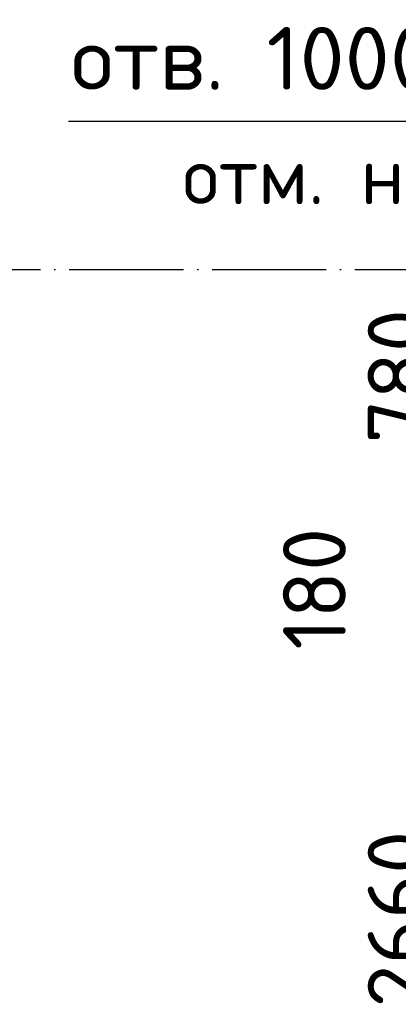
# Model space of a CAD drawing. Header units: millimetres. Extents: x 40580 to 559114, y -343730 to 81020.
# Tile 32 of 256: x 187009 to 188335, y -70679 to -67229. Entities that reach past the tile are written whole.
import ezdxf
from ezdxf.enums import TextEntityAlignment as Align

# ---------------------------------------------------------------- set-up
doc = ezdxf.new("R2010")
doc.units = ezdxf.units.MM
doc.linetypes.add('______11', pattern=[500, 400, -50, 0, -50])
doc.linetypes.add('______5', pattern=[1100, 800, -100, 100, -100])
for name, color, linetype in [('___________________', 253, '______5'), ('______________________', 7, 'Continuous'), ('________________________2', 7, 'Continuous')]:
    doc.layers.add(name, color=color, linetype=linetype)
doc.styles.add('ISOCPEUR', font='isocpeur.ttf')

msp = doc.modelspace()

# ---------------------------------------------------------------- linework, layer by layer
at = {"layer": '___________________', "color": 253, "linetype": '______11'}
msp.add_line((177180.5, -68104.1), (224260.5, -68104.1), dxfattribs=at)
msp.add_line((177180.5, -68104.1), (224260.5, -68104.1), dxfattribs=at)
at = {"layer": '________________________2', "color": 7, "linetype": 'Continuous'}
msp.add_line((190320, -67585.4), (187180, -67585.4), dxfattribs=at)

# ---------------------------------------------------------------- texts
at = {"layer": '______________________', "color": 7, "style": 'ISOCPEUR'}
for s, p in [('780', (188447.8, -68714.1)), ('180', (188151.1, -69436.7)), ('2660', (188447.8, -70691.1))]:
    msp.add_text(s, height=220, rotation=90, dxfattribs=at).set_placement(p)
at = {"layer": '________________________2', "color": 7, "linetype": 'Continuous', "style": 'ISOCPEUR'}
for s, height, p, p2 in [('отв. 1000х2200(h)', 220, (187189, -67474.7), (189565, -67474.7)), ('отм. низ -3.800', 200, (187579.7, -67875.4), (189529.7, -67875.4))]:
    msp.add_text(s, height=height, dxfattribs=at).set_placement(p, p2, align=Align.FIT)

doc.saveas('drawing.dxf')
